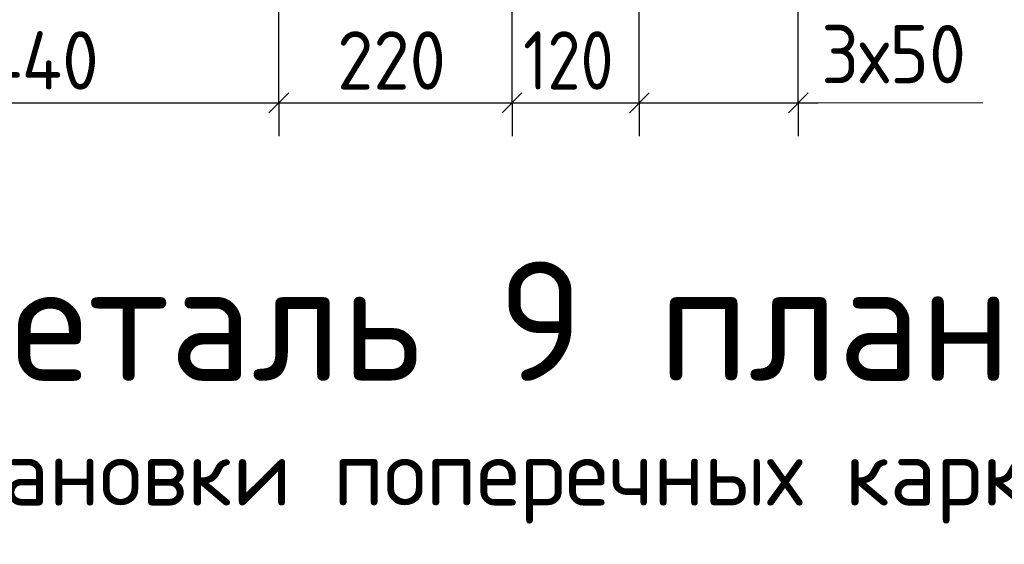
# Model space of a CAD drawing. Header units: millimetres. Extents: x 0 to 50400, y 0 to 35640.
# Tile 29 of 52: x 21559 to 26017, y 9250 to 11624. Entities that reach past the tile are written whole.
import ezdxf

# ---------------------------------------------------------------- set-up
doc = ezdxf.new("R2010")
doc.units = ezdxf.units.MM
for name, color, linetype, lineweight in [('Standard', 7, 'Continuous', 25), ('Размерная линия_ общее', 7, 'Continuous', 13), ('Текст_ общее', 7, 'Continuous', 25)]:
    doc.layers.add(name, color=color, linetype=linetype, lineweight=lineweight)
doc.styles.add('ISOCPEUR', font='txt')

msp = doc.modelspace()

# ---------------------------------------------------------------- linework, layer by layer
at = {"layer": 'Standard', "color": 251, "linetype": 'Continuous', "lineweight": -3, "true_color": 0x656565, "transparency": 33554687}
for p, q in [((22732.5, 11247.3), (22732.5, 11397.3)), ((23788.5, 11247.3), (23788.5, 11397.3)), ((24364.5, 11247.3), (24364.5, 11397.3)), ((25084.5, 11247.3), (25084.5, 11397.3)), ((22732.5, 11247.3), (22732.5, 11097.3)), ((23788.5, 11247.3), (23788.5, 11097.3)), ((24364.5, 11247.3), (24364.5, 11097.3)), ((25084.5, 11247.3), (25084.5, 11097.3))]:
    msp.add_line(p, q, dxfattribs=at)
at = {"layer": 'Standard', "color": 7, "linetype": 'Continuous', "lineweight": 25, "transparency": 33554687}
for p, q in [((22687.5, 11202.3), (22777.5, 11292.3)), ((23743.5, 11202.3), (23833.5, 11292.3)), ((24319.5, 11202.3), (24409.5, 11292.3)), ((25039.5, 11202.3), (25129.5, 11292.3))]:
    msp.add_line(p, q, dxfattribs=at)
at = {"layer": 'Standard', "color": 7, "linetype": 'Continuous', "lineweight": -3, "transparency": 33554687}
for p, q in [((20620.5, 11247.3), (22732.5, 11247.3)), ((22732.5, 11247.3), (23788.5, 11247.3)), ((23788.5, 11247.3), (24364.5, 11247.3)), ((24364.5, 11247.3), (25084.5, 11247.3)), ((25084.5, 11247.3), (25174.5, 11247.3))]:
    msp.add_line(p, q, dxfattribs=at)
at = {"layer": 'Standard', "color": 251, "linetype": 'Continuous', "lineweight": -3, "true_color": 0x656565, "transparency": 33554687}
for points in [[(22732.5, 11247.3), (22732.5, 11268.1), (22732.5, 11268.1), (22732.5, 11269.4), (22732.5, 11269.4), (22732.5, 11290.5), (22732.5, 11290.5), (22732.5, 12582.6)], [(24364.5, 11247.3), (24364.5, 11294.4), (24364.5, 11294.4), (24364.5, 12612.3)], [(25084.5, 11247.3), (25084.5, 11296.2), (25084.5, 11296.2), (25084.5, 12612.3)], [(23788.5, 11247.3), (23788.5, 11267.7), (23788.5, 11267.7), (23788.5, 11293.1), (23788.5, 11293.1), (23788.5, 12556.7)]]:
    msp.add_lwpolyline(points, dxfattribs=at)
at = {"layer": 'Размерная линия_ общее', "color": 7, "linetype": 'Continuous', "lineweight": 13, "transparency": 33554687}
msp.add_line((25084.5, 11247.3), (25919.7, 11247.3), dxfattribs=at)

# ---------------------------------------------------------------- texts
at = {"layer": 'Standard', "color": 7, "linetype": 'Continuous', "lineweight": 25, "transparency": 33554687, "char_height": 264, "attachment_point": 7, "style": 'ISOCPEUR'}
for s, insert, width in [('\\W0.93;3х50', (25187.6, 11335.9), 861.713), ('\\W0.92;440', (21386.1, 11307.3), 728.227), ('\\W0.91;220', (22996.5, 11307.3), 674.386), ('\\W0.83;120', (23838.9, 11307.3), 610.277)]:
    msp.add_mtext(s, dxfattribs=dict(at, insert=insert, width=width))
at = {"layer": 'Текст_ общее', "color": 7, "linetype": 'Continuous', "lineweight": 50, "transparency": 33554687, "attachment_point": 7, "style": 'ISOCPEUR'}
for s, insert, char_height, width in [('\\W0.98;  Деталь 9 плана', (20370.7, 9878.5), 540, 6472.78), ('\\W0.99;(схема установки поперечных каркасов)', (19677.7, 9343.9), 300, 7794.569)]:
    msp.add_mtext(s, dxfattribs=dict(at, insert=insert, char_height=char_height, width=width))

doc.saveas('drawing.dxf')
